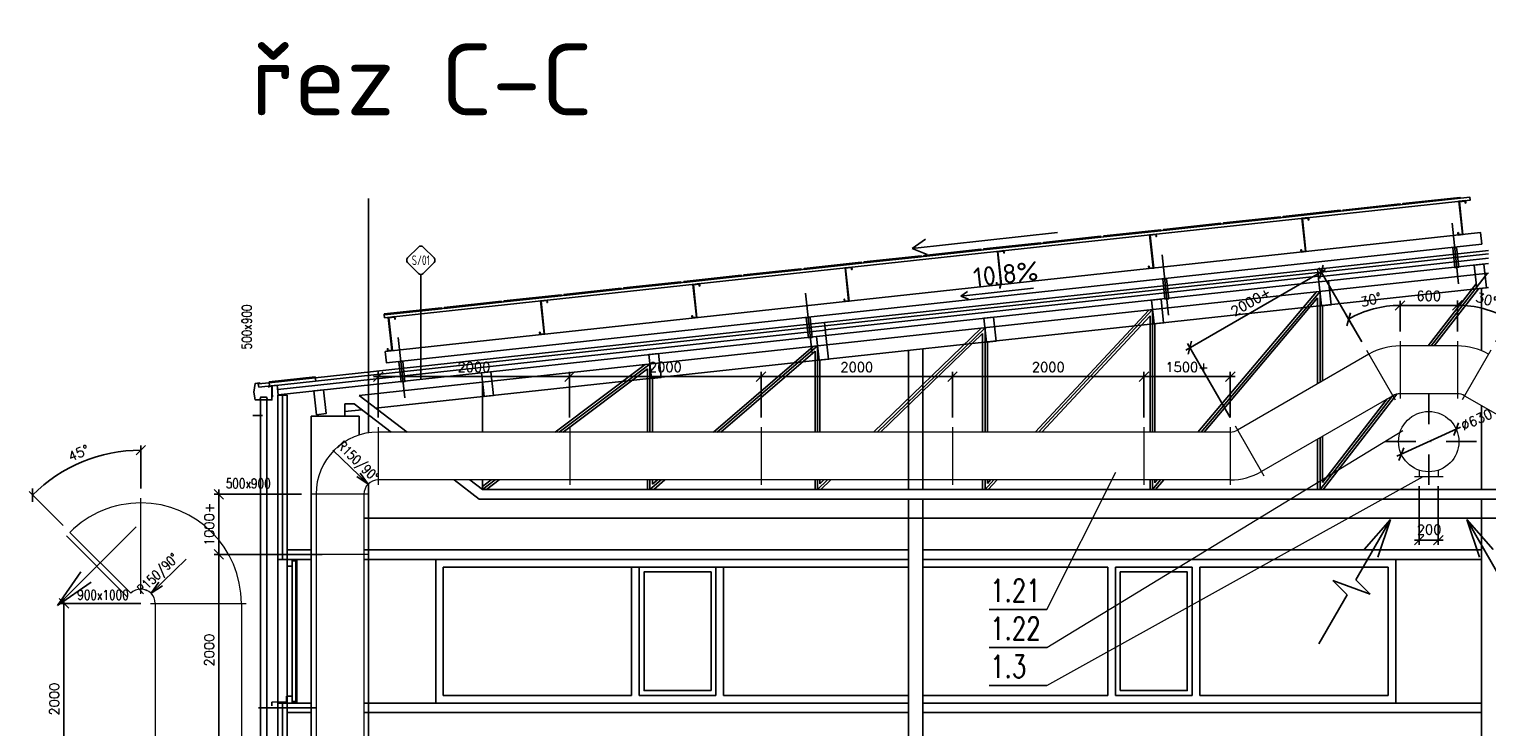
# Model space of a CAD drawing. Header units: millimetres. Extents: x -746391 to 410178, y -169697 to 100555.
# Tile 60 of 179: x 73816 to 89045, y -44166 to -36879. Entities that reach past the tile are written whole.
import ezdxf
from ezdxf.enums import TextEntityAlignment as Align
from ezdxf.lldxf.tags import DXFTag

# ---------------------------------------------------------------- set-up
doc = ezdxf.new("R2010")
doc.units = ezdxf.units.MM
doc.linetypes.add('ČERCHOVANÁ', pattern=[25.4, 12.7, -6.35, 0, -6.35])
doc.layers.get('0').update_dxf_attribs({"color": 9})
doc.layers.get('Defpoints').update_dxf_attribs({"color": 9})
doc.layers.add('VZT-KOTY', color=2, linetype='Continuous', lineweight=25)
for name, color, linetype in [('VZT-KÓTY', 2, 'Continuous'), ('VZT-ODVOD-NEVID', 4, 'ACAD_ISO02W100'), ('VZT-ODVOD-OSY', 30, 'ČERCHOVANÁ'), ('VZT-ODVOD-ZAŘÍZENÍ', 150, 'Continuous'), ('VZT-POZICE', 6, 'Continuous'), ('VZT-PŘÍVOD-VÝKON', 2, 'Continuous'), ('VZT-PŘÍVOD-ZAŘÍZENÍ', 3, 'Continuous'), ('VZT-STAVBA', 7, 'Continuous'), ('VZT-ZAŘ', 3, 'Continuous')]:
    doc.layers.add(name, color=color, linetype=linetype)
doc.styles.add('A99_popis', font='isocpeur.ttf')
doc.styles.add('ad_popis 100', font='isocpeur.ttf', dxfattribs={"height": 200})
doc.styles.add('RomanS', font='romans.shx')
tags = doc.linetypes.add('ACAD_ISO02W100', pattern=[15, 12, -3]).pattern_tags.tags
tags[6:7] = [DXFTag(74, 4), DXFTag(75, 0), DXFTag(340, '0'), DXFTag(46, 1.0), DXFTag(50, 0.0), DXFTag(44, 0.0), DXFTag(45, 0.0)]
tags[4:5] = [DXFTag(74, 4), DXFTag(75, 0), DXFTag(340, '0'), DXFTag(46, 1.0), DXFTag(50, 0.0), DXFTag(44, 0.0), DXFTag(45, 0.0)]
doc.dimstyles.new('VZT50', dxfattribs={"dimscale": 50, "dimtxt": 2, "dimasz": 2, "dimexe": 1, "dimexo": 2, "dimgap": 1, "dimtad": 1, "dimtoh": 1, "dimdec": 0, "dimzin": 0, "dimdsep": 46, "dimtxsty": 'RomanS', "dimblk1": 'OBLIQUE', "dimblk2": 'OBLIQUE', "dimsah": 1, "dimcen": 1, "dimdle": 1, "dimclrd": 256, "dimclre": 256, "dimclrt": 256, "dimadec": 0, "dimazin": 0, "dimtfac": 1, "dimtdec": 0, "dimtmove": 2, "dimatfit": 3, "dimldrblk": 'OBLIQUE', "dimfxl": 1, "dimtolj": 1, "dimtzin": 0, "dimarcsym": 0})

# ---------------------------------------------------------------- blocks, each defined once
blk = doc.blocks.new('*U73')
at = {"color": 0}
for p, q in [((-0.72, 4.14), (-4.15, 0.71)), ((4.14, 0.71), (0.71, 4.14)), ((-4.15, -0.72), (-0.72, -4.15)), ((0, -4.45), (0, -37.06)), ((0.71, -4.15), (4.14, -0.72))]:
    blk.add_line(p, q, dxfattribs=at)
for centre, start, end in [((-3.43, 0), 135, 225), ((0, 3.42), 45, 135), ((3.42, 0), 315, 45), ((0, -3.43), 225, 315)]:
    blk.add_arc(centre, 1.01, start, end, dxfattribs=at)
at = {"color": 0, "linetype": 'ByBlock', "style": 'A99_popis', "width": 0.953108}
blk.add_attdef('SKLADBA', text='', height=3, rotation=0.0103, dxfattribs=at).set_placement((-2.86, -1.51), (2.86, -1.5), align=Align.FIT)
blk = doc.blocks.new('_Oblique')
at = {"color": 0, "linetype": 'ByBlock', "lineweight": -2}
blk.add_line((-0.5, -0.5), (0.5, 0.5), dxfattribs=at)
blk = doc.blocks.new('*D1883')
at = {"layer": 'Defpoints', "color": 0, "linetype": 'Continuous', "lineweight": 18, "ltscale": 0.5, "transparency": 16777216}
for p in [(74569, -41332), (74983, -41777), (74241, -42135), (74877, -42771), (74983, -42777)]:
    blk.add_point(p, dxfattribs=at)
at = {"layer": 'VZT-KOTY', "linetype": 'Continuous', "lineweight": -2, "ltscale": 0.5, "transparency": 16777216}
for p, q in [((74983, -41677), (74983, -41227)), ((74170, -42064), (73816, -41710))]:
    blk.add_line(p, q, dxfattribs=at)
blk.add_arc((74983, -42877), 1600, 90, 135, dxfattribs=at)
at = {"layer": 'VZT-KOTY', "linetype": 'Continuous', "lineweight": -2, "ltscale": 0.5, "transparency": 16777216, "xscale": 100, "yscale": 100, "zscale": 100}
for p, rotation in [((74983, -41277), 359.9999999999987), ((73851, -41746), 224.9999999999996)]:
    blk.add_blockref('_Oblique', p, dxfattribs=dict(at, rotation=rotation))
at = {"layer": 'VZT-KOTY', "linetype": 'Continuous', "lineweight": 18, "ltscale": 0.5, "transparency": 16777216, "insert": (74332, -41307), "char_height": 100, "attachment_point": 5, "rotation": 22.5, "style": 'RomanS'}
blk.add_mtext('\\A1;45°', dxfattribs=at)
blk = doc.blocks.new('*D1906')
at = {"layer": 'Defpoints', "color": 0, "linetype": 'Continuous', "lineweight": 18, "ltscale": 0.5, "transparency": 16777216}
for p in [(74179, -42877), (75083, -42877), (75083, -44877)]:
    blk.add_point(p, dxfattribs=at)
at = {"layer": 'VZT-KOTY', "linetype": 'Continuous', "lineweight": -2, "ltscale": 0.5, "transparency": 16777216}
for p, q in [((74983, -42877), (74129, -42877)), ((74179, -44927), (74179, -42827)), ((74983, -44877), (74129, -44877))]:
    blk.add_line(p, q, dxfattribs=at)
at = {"layer": 'VZT-KOTY', "linetype": 'Continuous', "lineweight": -2, "ltscale": 0.5, "transparency": 16777216, "xscale": 100, "yscale": 100, "zscale": 100}
for p, rotation in [((74179, -42877), 90), ((74179, -44877), 270)]:
    blk.add_blockref('_Oblique', p, dxfattribs=dict(at, rotation=rotation))
at = {"layer": 'VZT-KOTY', "linetype": 'Continuous', "lineweight": 18, "ltscale": 0.5, "transparency": 16777216, "insert": (74079, -43877), "char_height": 100, "attachment_point": 5, "rotation": 90, "style": 'RomanS'}
blk.add_mtext('\\A1;2000', dxfattribs=at)
blk = doc.blocks.new('*D1929')
at = {"layer": 'Defpoints', "color": 0, "linetype": 'Continuous', "lineweight": 18, "ltscale": 0.5, "transparency": 16777216}
for p in [(79463, -40508), (77463, -41037), (79463, -41037)]:
    blk.add_point(p, dxfattribs=at)
at = {"layer": 'VZT-KOTY', "linetype": 'Continuous', "lineweight": -2, "ltscale": 0.5, "transparency": 16777216}
for p, q in [((77413, -40508), (79513, -40508)), ((77463, -40937), (77463, -40458)), ((79463, -40937), (79463, -40458))]:
    blk.add_line(p, q, dxfattribs=at)
at = {"layer": 'VZT-KOTY', "linetype": 'Continuous', "lineweight": -2, "ltscale": 0.5, "transparency": 16777216, "xscale": 100, "yscale": 100, "zscale": 100, "rotation": 180}
blk.add_blockref('_Oblique', (77463, -40508), dxfattribs=at)
at = {"layer": 'VZT-KOTY', "linetype": 'Continuous', "lineweight": -2, "ltscale": 0.5, "transparency": 16777216, "xscale": 100, "yscale": 100, "zscale": 100}
blk.add_blockref('_Oblique', (79463, -40508), dxfattribs=at)
at = {"layer": 'VZT-KOTY', "linetype": 'Continuous', "lineweight": 18, "ltscale": 0.5, "transparency": 16777216, "insert": (78463, -40408), "char_height": 100, "attachment_point": 5, "style": 'RomanS'}
blk.add_mtext('\\A1;2000', dxfattribs=at)
blk = doc.blocks.new('*D1930')
at = {"layer": 'Defpoints', "color": 0, "linetype": 'Continuous', "lineweight": 18, "ltscale": 0.5, "transparency": 16777216}
for p in [(81463, -40508), (79463, -41037), (81463, -41037)]:
    blk.add_point(p, dxfattribs=at)
at = {"layer": 'VZT-KOTY', "linetype": 'Continuous', "lineweight": -2, "ltscale": 0.5, "transparency": 16777216}
for p, q in [((79413, -40508), (81513, -40508)), ((79463, -40937), (79463, -40458)), ((81463, -40937), (81463, -40458))]:
    blk.add_line(p, q, dxfattribs=at)
at = {"layer": 'VZT-KOTY', "linetype": 'Continuous', "lineweight": -2, "ltscale": 0.5, "transparency": 16777216, "xscale": 100, "yscale": 100, "zscale": 100, "rotation": 180}
blk.add_blockref('_Oblique', (79463, -40508), dxfattribs=at)
at = {"layer": 'VZT-KOTY', "linetype": 'Continuous', "lineweight": -2, "ltscale": 0.5, "transparency": 16777216, "xscale": 100, "yscale": 100, "zscale": 100}
blk.add_blockref('_Oblique', (81463, -40508), dxfattribs=at)
at = {"layer": 'VZT-KOTY', "linetype": 'Continuous', "lineweight": 18, "ltscale": 0.5, "transparency": 16777216, "insert": (80463, -40408), "char_height": 100, "attachment_point": 5, "style": 'RomanS'}
blk.add_mtext('\\A1;2000', dxfattribs=at)
blk = doc.blocks.new('*D1931')
at = {"layer": 'Defpoints', "color": 0, "linetype": 'Continuous', "lineweight": 18, "ltscale": 0.5, "transparency": 16777216}
for p in [(83463, -40508), (81463, -41037), (83463, -41037)]:
    blk.add_point(p, dxfattribs=at)
at = {"layer": 'VZT-KOTY', "linetype": 'Continuous', "lineweight": -2, "ltscale": 0.5, "transparency": 16777216}
for p, q in [((81413, -40508), (83513, -40508)), ((81463, -40937), (81463, -40458)), ((83463, -40937), (83463, -40458))]:
    blk.add_line(p, q, dxfattribs=at)
at = {"layer": 'VZT-KOTY', "linetype": 'Continuous', "lineweight": -2, "ltscale": 0.5, "transparency": 16777216, "xscale": 100, "yscale": 100, "zscale": 100, "rotation": 180}
blk.add_blockref('_Oblique', (81463, -40508), dxfattribs=at)
at = {"layer": 'VZT-KOTY', "linetype": 'Continuous', "lineweight": -2, "ltscale": 0.5, "transparency": 16777216, "xscale": 100, "yscale": 100, "zscale": 100}
blk.add_blockref('_Oblique', (83463, -40508), dxfattribs=at)
at = {"layer": 'VZT-KOTY', "linetype": 'Continuous', "lineweight": 18, "ltscale": 0.5, "transparency": 16777216, "insert": (82463, -40408), "char_height": 100, "attachment_point": 5, "style": 'RomanS'}
blk.add_mtext('\\A1;2000', dxfattribs=at)
blk = doc.blocks.new('*D1932')
at = {"layer": 'Defpoints', "color": 0, "linetype": 'Continuous', "lineweight": 18, "ltscale": 0.5, "transparency": 16777216}
for p in [(85463, -40508), (83463, -41037), (85463, -41037)]:
    blk.add_point(p, dxfattribs=at)
at = {"layer": 'VZT-KOTY', "linetype": 'Continuous', "lineweight": -2, "ltscale": 0.5, "transparency": 16777216}
for p, q in [((83413, -40508), (85513, -40508)), ((83463, -40937), (83463, -40458)), ((85463, -40937), (85463, -40458))]:
    blk.add_line(p, q, dxfattribs=at)
at = {"layer": 'VZT-KOTY', "linetype": 'Continuous', "lineweight": -2, "ltscale": 0.5, "transparency": 16777216, "xscale": 100, "yscale": 100, "zscale": 100, "rotation": 180}
blk.add_blockref('_Oblique', (83463, -40508), dxfattribs=at)
at = {"layer": 'VZT-KOTY', "linetype": 'Continuous', "lineweight": -2, "ltscale": 0.5, "transparency": 16777216, "xscale": 100, "yscale": 100, "zscale": 100}
blk.add_blockref('_Oblique', (85463, -40508), dxfattribs=at)
at = {"layer": 'VZT-KOTY', "linetype": 'Continuous', "lineweight": 18, "ltscale": 0.5, "transparency": 16777216, "insert": (84463, -40408), "char_height": 100, "attachment_point": 5, "style": 'RomanS'}
blk.add_mtext('\\A1;2000', dxfattribs=at)
blk = doc.blocks.new('*D1933')
at = {"layer": 'Defpoints', "color": 0, "linetype": 'Continuous', "lineweight": 18, "ltscale": 0.5, "transparency": 16777216}
for p in [(86365, -40508), (85463, -41037), (86365, -41037)]:
    blk.add_point(p, dxfattribs=at)
at = {"layer": 'VZT-KOTY', "linetype": 'Continuous', "lineweight": -2, "ltscale": 0.5, "transparency": 16777216}
for p, q in [((85413, -40508), (86415, -40508)), ((85463, -40937), (85463, -40458)), ((86365, -40937), (86365, -40458))]:
    blk.add_line(p, q, dxfattribs=at)
at = {"layer": 'VZT-KOTY', "linetype": 'Continuous', "lineweight": -2, "ltscale": 0.5, "transparency": 16777216, "xscale": 100, "yscale": 100, "zscale": 100, "rotation": 180}
blk.add_blockref('_Oblique', (85463, -40508), dxfattribs=at)
at = {"layer": 'VZT-KOTY', "linetype": 'Continuous', "lineweight": -2, "ltscale": 0.5, "transparency": 16777216, "xscale": 100, "yscale": 100, "zscale": 100}
blk.add_blockref('_Oblique', (86365, -40508), dxfattribs=at)
at = {"layer": 'VZT-KOTY', "linetype": 'Continuous', "lineweight": 18, "ltscale": 0.5, "transparency": 16777216, "insert": (85914, -40408), "char_height": 100, "attachment_point": 5, "style": 'RomanS'}
blk.add_mtext('\\A1;1500+', dxfattribs=at)
blk = doc.blocks.new('*D1934')
at = {"layer": 'Defpoints', "color": 0, "linetype": 'Continuous', "lineweight": 18, "ltscale": 0.5, "transparency": 16777216}
for p in [(87952, -39781), (88138, -40137), (87788, -40231), (88088, -40751), (88138, -40737)]:
    blk.add_point(p, dxfattribs=at)
at = {"layer": 'VZT-KOTY', "linetype": 'Continuous', "lineweight": -2, "ltscale": 0.5, "transparency": 16777216}
for p, q in [((88138, -40037), (88138, -39715)), ((87738, -40145), (87577, -39865))]:
    blk.add_line(p, q, dxfattribs=at)
blk.add_arc((88138, -40837), 1073, 90, 120, dxfattribs=at)
at = {"layer": 'VZT-KOTY', "linetype": 'Continuous', "lineweight": -2, "ltscale": 0.5, "transparency": 16777216, "xscale": 100, "yscale": 100, "zscale": 100}
for p, rotation in [((88138, -39765), 359.9999999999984), ((87602, -39909), 210.0000000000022)]:
    blk.add_blockref('_Oblique', p, dxfattribs=dict(at, rotation=rotation))
at = {"layer": 'VZT-KOTY', "linetype": 'Continuous', "lineweight": 18, "ltscale": 0.5, "transparency": 16777216, "insert": (87835, -39705), "char_height": 100, "attachment_point": 5, "rotation": 15, "style": 'RomanS'}
blk.add_mtext('\\A1;30°', dxfattribs=at)
blk = doc.blocks.new('*D1935')
at = {"layer": 'Defpoints', "color": 0, "linetype": 'Continuous', "lineweight": 18, "ltscale": 0.5, "transparency": 16777216}
for p in [(88738, -39765), (88138, -40137), (88738, -40137)]:
    blk.add_point(p, dxfattribs=at)
at = {"layer": 'VZT-KOTY', "linetype": 'Continuous', "lineweight": -2, "ltscale": 0.5, "transparency": 16777216}
for p, q in [((88138, -40037), (88138, -39715)), ((88738, -40037), (88738, -39715)), ((88088, -39765), (88788, -39765))]:
    blk.add_line(p, q, dxfattribs=at)
at = {"layer": 'VZT-KOTY', "linetype": 'Continuous', "lineweight": -2, "ltscale": 0.5, "transparency": 16777216, "xscale": 100, "yscale": 100, "zscale": 100, "rotation": 180}
blk.add_blockref('_Oblique', (88138, -39765), dxfattribs=at)
at = {"layer": 'VZT-KOTY', "linetype": 'Continuous', "lineweight": -2, "ltscale": 0.5, "transparency": 16777216, "xscale": 100, "yscale": 100, "zscale": 100}
blk.add_blockref('_Oblique', (88738, -39765), dxfattribs=at)
at = {"layer": 'VZT-KOTY', "linetype": 'Continuous', "lineweight": 18, "ltscale": 0.5, "transparency": 16777216, "insert": (88438, -39665), "char_height": 100, "attachment_point": 5, "style": 'RomanS'}
blk.add_mtext('\\A1;600', dxfattribs=at)
blk = doc.blocks.new('*D1939')
at = {"layer": 'Defpoints', "color": 0, "linetype": 'Continuous', "lineweight": 18, "ltscale": 0.5, "transparency": 16777216}
for p in [(88724, -41056), (88152, -41319)]:
    blk.add_point(p, dxfattribs=at)
at = {"layer": 'VZT-KÓTY', "linetype": 'Continuous', "lineweight": -2, "ltscale": 0.5, "transparency": 16777216}
blk.add_line((88106, -41340), (88770, -41035), dxfattribs=at)
at = {"layer": 'VZT-KÓTY', "linetype": 'Continuous', "lineweight": -2, "ltscale": 0.5, "transparency": 16777216, "xscale": 100, "yscale": 100, "zscale": 100}
for p, rotation in [((88724, -41056), 24.67889169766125), ((88152, -41319), 204.6788916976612)]:
    blk.add_blockref('_Oblique', p, dxfattribs=dict(at, rotation=rotation))
at = {"layer": 'VZT-KÓTY', "linetype": 'Continuous', "lineweight": 18, "ltscale": 0.5, "transparency": 16777216, "insert": (88938, -40958), "char_height": 100, "attachment_point": 5, "rotation": 24.6789, "style": 'RomanS'}
blk.add_mtext('\\A1;∅630', dxfattribs=at)
blk = doc.blocks.new('*D1938')
at = {"layer": 'Defpoints', "color": 0, "linetype": 'Continuous', "lineweight": 18, "ltscale": 0.5, "transparency": 16777216}
for p in [(88338, -41552), (88538, -41552), (88538, -42217)]:
    blk.add_point(p, dxfattribs=at)
at = {"layer": 'VZT-KOTY', "linetype": 'Continuous', "lineweight": -2, "ltscale": 0.5, "transparency": 16777216}
for p, q in [((88338, -41652), (88338, -42267)), ((88538, -41652), (88538, -42267)), ((88288, -42217), (88588, -42217))]:
    blk.add_line(p, q, dxfattribs=at)
at = {"layer": 'VZT-KOTY', "linetype": 'Continuous', "lineweight": -2, "ltscale": 0.5, "transparency": 16777216, "xscale": 100, "yscale": 100, "zscale": 100, "rotation": 180}
blk.add_blockref('_Oblique', (88338, -42217), dxfattribs=at)
at = {"layer": 'VZT-KOTY', "linetype": 'Continuous', "lineweight": -2, "ltscale": 0.5, "transparency": 16777216, "xscale": 100, "yscale": 100, "zscale": 100}
blk.add_blockref('_Oblique', (88538, -42217), dxfattribs=at)
at = {"layer": 'VZT-KOTY', "linetype": 'Continuous', "lineweight": 18, "ltscale": 0.5, "transparency": 16777216, "insert": (88442, -42106), "char_height": 100, "attachment_point": 5, "style": 'RomanS'}
blk.add_mtext('\\A1;200', dxfattribs=at)
blk = doc.blocks.new('*D1940')
at = {"layer": 'Defpoints', "color": 0, "linetype": 'Continuous', "lineweight": 18, "ltscale": 0.5, "transparency": 16777216}
for p in [(89105, -39828), (88738, -40137), (89088, -40231), (88738, -40737), (88788, -40751)]:
    blk.add_point(p, dxfattribs=at)
at = {"layer": 'VZT-KOTY', "linetype": 'Continuous', "lineweight": -2, "ltscale": 0.5, "transparency": 16777216}
for p, q in [((88738, -40037), (88738, -39714)), ((89138, -40145), (89300, -39864))]:
    blk.add_line(p, q, dxfattribs=at)
blk.add_arc((88738, -40837), 1074, 60, 90, dxfattribs=at)
at = {"layer": 'VZT-KOTY', "linetype": 'Continuous', "lineweight": -2, "ltscale": 0.5, "transparency": 16777216, "xscale": 100, "yscale": 100, "zscale": 100}
for p, rotation in [((88738, -39764), 180.0000000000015), ((89275, -39908), 329.9999999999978)]:
    blk.add_blockref('_Oblique', p, dxfattribs=dict(at, rotation=rotation))
at = {"layer": 'VZT-KOTY', "linetype": 'Continuous', "lineweight": 18, "ltscale": 0.5, "transparency": 16777216, "insert": (89042, -39704), "char_height": 100, "attachment_point": 5, "rotation": 345, "style": 'RomanS'}
blk.add_mtext('\\A1;30°', dxfattribs=at)
blk = doc.blocks.new('*D1941')
at = {"layer": 'Defpoints', "color": 0, "linetype": 'Continuous', "lineweight": 18, "ltscale": 0.5, "transparency": 16777216}
for p in [(87316, -39414), (87788, -40231), (86415, -41024)]:
    blk.add_point(p, dxfattribs=at)
at = {"layer": 'VZT-KOTY', "linetype": 'Continuous', "lineweight": -2, "ltscale": 0.5, "transparency": 16777216}
for p, q in [((85900, -40232), (87360, -39389)), ((87738, -40145), (87291, -39371)), ((86365, -40937), (85918, -40164))]:
    blk.add_line(p, q, dxfattribs=at)
at = {"layer": 'VZT-KOTY', "linetype": 'Continuous', "lineweight": -2, "ltscale": 0.5, "transparency": 16777216, "xscale": 100, "yscale": 100, "zscale": 100}
for p, rotation in [((87316, -39414), 30.00000000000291), ((85943, -40207), 210.000000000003)]:
    blk.add_blockref('_Oblique', p, dxfattribs=dict(at, rotation=rotation))
at = {"layer": 'VZT-KOTY', "linetype": 'Continuous', "lineweight": 18, "ltscale": 0.5, "transparency": 16777216, "insert": (86580, -39724), "char_height": 100, "attachment_point": 5, "rotation": 30, "style": 'RomanS'}
blk.add_mtext('\\A1;2000+', dxfattribs=at)
blk = doc.blocks.new('*D2009')
at = {"layer": 'Defpoints', "color": 0, "linetype": 'Continuous', "lineweight": 18, "ltscale": 0.5, "transparency": 16777216}
for p in [(75798, -42365), (76763, -42365), (76763, -44365)]:
    blk.add_point(p, dxfattribs=at)
at = {"layer": 'VZT-KOTY', "linetype": 'Continuous', "lineweight": -2, "ltscale": 0.5, "transparency": 16777216}
for p, q in [((75798, -44415), (75798, -42315)), ((76663, -42365), (75748, -42365)), ((76663, -44365), (75748, -44365))]:
    blk.add_line(p, q, dxfattribs=at)
at = {"layer": 'VZT-KOTY', "linetype": 'Continuous', "lineweight": -2, "ltscale": 0.5, "transparency": 16777216, "xscale": 100, "yscale": 100, "zscale": 100}
for p, rotation in [((75798, -42365), 90), ((75798, -44365), 270)]:
    blk.add_blockref('_Oblique', p, dxfattribs=dict(at, rotation=rotation))
at = {"layer": 'VZT-KOTY', "linetype": 'Continuous', "lineweight": 18, "ltscale": 0.5, "transparency": 16777216, "insert": (75698, -43365), "char_height": 100, "attachment_point": 5, "rotation": 90, "style": 'RomanS'}
blk.add_mtext('\\A1;2000', dxfattribs=at)
blk = doc.blocks.new('*D2010')
at = {"layer": 'Defpoints', "color": 0, "linetype": 'Continuous', "lineweight": 18, "ltscale": 0.5, "transparency": 16777216}
for p in [(75798, -41737), (76763, -41737), (76763, -42365)]:
    blk.add_point(p, dxfattribs=at)
at = {"layer": 'VZT-KOTY', "linetype": 'Continuous', "lineweight": -2, "ltscale": 0.5, "transparency": 16777216}
for p, q in [((75798, -42415), (75798, -41687)), ((76663, -41737), (75748, -41737)), ((76663, -42365), (75748, -42365))]:
    blk.add_line(p, q, dxfattribs=at)
at = {"layer": 'VZT-KOTY', "linetype": 'Continuous', "lineweight": -2, "ltscale": 0.5, "transparency": 16777216, "xscale": 100, "yscale": 100, "zscale": 100}
for p, rotation in [((75798, -41737), 90), ((75798, -42365), 270)]:
    blk.add_blockref('_Oblique', p, dxfattribs=dict(at, rotation=rotation))
at = {"layer": 'VZT-KOTY', "linetype": 'Continuous', "lineweight": 18, "ltscale": 0.5, "transparency": 16777216, "insert": (75698, -42051), "char_height": 100, "attachment_point": 5, "rotation": 90, "style": 'RomanS'}
blk.add_mtext('\\A1;1000+', dxfattribs=at)

msp = doc.modelspace()

# ---------------------------------------------------------------- linework, layer by layer
at = {"layer": 'VZT-KOTY', "linetype": 'Continuous', "lineweight": 18, "ltscale": 0.5}
for p, q in [((84448.5, -43338.6), (88168.9, -41069.9)), ((84448.5, -42941.7), (85167.7, -41504.9)), ((84448.5, -43735.5), (88381.6, -41552.5))]:
    msp.add_line(p, q, dxfattribs=at)
at = {"layer": 'VZT-ODVOD-NEVID', "ltscale": 25}
msp.add_line((74841.7, -42806.8), (74205.3, -42170.4), dxfattribs=at)
at = {"layer": 'VZT-ODVOD-OSY', "ltscale": 25}
for p, q in [((88438.1, -40687.5), (88438.1, -41687.5)), ((88938.1, -41187.5), (87938.1, -41187.5))]:
    msp.add_line(p, q, dxfattribs=at)
at = {"layer": 'VZT-ODVOD-ZAŘÍZENÍ', "linetype": 'Continuous', "lineweight": 18, "ltscale": 0.5}
for p, q in [((88288.1, -41552.5), (88588.1, -41552.5)), ((88338.1, -41486.2), (88338.1, -41552.5)), ((88538.1, -41486.2), (88538.1, -41552.5)), ((74983.1, -42777.5), (74983.1, -41777.5)), ((74983.1, -41827.5), (74983.1, -41827.5)), ((74877, -42771.4), (74240.6, -42135)), ((74983.1, -42727.5), (74983.1, -42727.5)), ((75083.1, -42877.5), (76083.1, -42877.5)), ((75133.1, -42877.5), (75133.1, -46877.5)), ((76033.1, -42877.5), (76033.1, -46877.5))]:
    msp.add_line(p, q, dxfattribs=at)
msp.add_circle((88438.1, -41187.5), 315, dxfattribs=at)
for radius, start, end in [(1050, 90, 135), (1050, 0, 90), (150, 90, 135), (150, 0, 90)]:
    msp.add_arc((74983.1, -42877.5), radius, start, end, dxfattribs=at)
at = {"layer": 'VZT-PŘÍVOD-VÝKON'}
for p, q in [((76989.6, -41276.8), (77357, -41631.4)), ((77357, -41631.4), (77238, -41552.1)), ((77357, -41631.4), (77273.6, -41515.3)), ((87676.2, -42631.4), (88040.2, -42000.9)), ((88040.2, -42000.9), (87764.5, -42314.6)), ((88040.1, -42000.3), (87906.2, -42395.9)), ((89200, -42631.4), (88836, -42000.9)), ((88836, -42000.9), (89111.6, -42314.6)), ((88836.1, -42000.3), (88969.9, -42395.9)), ((74935.4, -42076.6), (74111.5, -42900.5)), ((75456.6, -42416.8), (75089.2, -42771.4)), ((74111.5, -42900.5), (74355.7, -42547.8)), ((87826.1, -42781.3), (87435.4, -42639.1)), ((87585.2, -42788.9), (87435.4, -42639.1)), ((87676.2, -42631.4), (87826.1, -42781.3)), ((74111.5, -42900.5), (74464.3, -42656.4)), ((75089.2, -42771.4), (75172.6, -42655.3)), ((75089.2, -42771.4), (75208.2, -42692.1)), ((87289.5, -43301.2), (87585.2, -42788.9))]:
    msp.add_line(p, q, dxfattribs=at)
at = {"layer": 'VZT-PŘÍVOD-ZAŘÍZENÍ', "linetype": 'Continuous', "lineweight": 18, "ltscale": 0.5}
for p, q in [((88138.1, -40137.5), (88138.1, -40737.5)), ((88738.1, -40187.5), (88138.1, -40187.5)), ((88738.1, -40137.5), (88738.1, -40737.5)), ((87813.1, -40274.6), (86439.9, -41067.4)), ((87788.1, -40231.3), (88088.1, -40750.9)), ((89088.1, -40231.3), (88788.1, -40750.9)), ((88063.1, -40707.6), (86689.9, -41500.4)), ((88738.1, -40687.5), (88138.1, -40687.5)), ((88813.1, -40707.6), (90186.3, -41500.4)), ((77463.1, -41037.5), (77463.1, -41637.5)), ((86364.9, -41087.5), (77463.1, -41087.5)), ((79463.1, -41037.5), (79463.1, -41637.5)), ((81463.1, -41037.5), (81463.1, -41637.5)), ((83463.1, -41037.5), (83463.1, -41637.5)), ((85463.1, -41037.5), (85463.1, -41637.5)), ((86364.9, -41037.5), (86364.9, -41637.5)), ((86414.9, -41024.1), (86714.9, -41543.7)), ((86364.9, -41587.5), (77463.1, -41587.5)), ((77363.1, -41737.5), (76763.1, -41737.5)), ((76813.1, -41737.5), (76813.1, -46365.5)), ((77313.1, -41737.5), (77313.1, -46365.5)), ((77363.1, -42365.5), (76763.1, -42365.5))]:
    msp.add_line(p, q, dxfattribs=at)
for centre, radius, start, end in [((88138.1, -40837.5), 650, 90, 120), ((88738.1, -40837.5), 650, 60, 90), ((88138.1, -40837.5), 150, 90, 120), ((88738.1, -40837.5), 150, 60, 90), ((77463.1, -41737.5), 650, 90, 180), ((86364.9, -40937.5), 150, 270, 300), ((86364.9, -40937.5), 650, 270, 300), ((77463.1, -41737.5), 150, 90, 180)]:
    msp.add_arc(centre, radius, start, end, dxfattribs=at)
at = {"layer": 'VZT-STAVBA'}
for p, q in [((89063.1, -39226.9), (87279.3, -39420.2)), ((77263.1, -40706.8), (89063.1, -39428.1)), ((82126.4, -39943.4), (87275.5, -39385.4)), ((87279.3, -39420.2), (82129.5, -39978.3)), ((89052.3, -39429.2), (88464.7, -40187.5)), ((77436.1, -40838.9), (89063.2, -39578.9)), ((87283.6, -39460), (82133.8, -40018)), ((87290.1, -39519.6), (82140.2, -40077.7)), ((88935.2, -39539.6), (88433.1, -40187.5)), ((88959.2, -39590.2), (88496.4, -40187.5)), ((88988.1, -39586.5), (88988.1, -40237.5)), ((87266.3, -39622.8), (86027.2, -41087.5)), ((87302.3, -39618.9), (86059.9, -41087.5)), ((87277.3, -39687.1), (86092.7, -41087.5)), ((87277.3, -39687.1), (87277.3, -40583.9)), ((87302.3, -39618.9), (87302.3, -40569.5)), ((85514.3, -39812.6), (84327, -41087.5)), ((85552.3, -39808.5), (84361.1, -41087.5)), ((85527.3, -39872.1), (84395.3, -41087.5)), ((85527.3, -39872.1), (85527.3, -41087.5)), ((85552.3, -39808.5), (85552.3, -41087.5)), ((87327.3, -39767.1), (87327.3, -40555)), ((76324.7, -40572.1), (82126.4, -39943.4)), ((76328.4, -40606.9), (82129.5, -39978.3)), ((83761.8, -40002.6), (82637.9, -41087.5)), ((83802.3, -39998.2), (82673.9, -41087.5)), ((83802.3, -39998.2), (83802.3, -41087.5)), ((85577.3, -39956.7), (85577.3, -41087.5)), ((76418.7, -40697.7), (82141, -40077.6)), ((82008.3, -40192.6), (80964.1, -41087.5)), ((82052.3, -40187.8), (81002.5, -41087.5)), ((82052.3, -40187.8), (82052.3, -41087.5)), ((83777.3, -40057.1), (82709.9, -41087.5)), ((83777.3, -40057.1), (83777.3, -41087.5)), ((83827.3, -40146.3), (83827.3, -41087.5)), ((82027.3, -40242.2), (81040.9, -41087.5)), ((82027.3, -40242.2), (82027.3, -41087.5)), ((82077.3, -40336), (82077.3, -41087.5)), ((83003.1, -40235.1), (83003.1, -41687.5)), ((83153.1, -40218.8), (83153.1, -41687.5)), ((80253.5, -40382.7), (79312.1, -41087.5)), ((80302.3, -40377.5), (79353.8, -41087.5)), ((80277.3, -40427.4), (79395.5, -41087.5)), ((80277.3, -40427.4), (80277.3, -41087.5)), ((80302.3, -40377.5), (80302.3, -41087.5)), ((78552.3, -40567.1), (78552.3, -41087.5)), ((80327.3, -40525.6), (80327.3, -41087.5)), ((77113.1, -40922.3), (77113.1, -40793.6)), ((77113.1, -40793.6), (77212, -40793.6)), ((77598.4, -41087.5), (77212, -40793.6)), ((77763.6, -41087.5), (77263.1, -40706.8)), ((77763.6, -41087.5), (77263.1, -40706.8)), ((88060.5, -40709.1), (87302.3, -41687.5)), ((88003.3, -40742.1), (87327.3, -41614.4)), ((88106.2, -40690.9), (87334, -41687.5)), ((88988.1, -40808.6), (88988.1, -41687.5)), ((76763.1, -40922.3), (76763.1, -48355.5)), ((77113.1, -40873.4), (77291.5, -40854)), ((77263.1, -40922.3), (77263.1, -41119)), ((87277.3, -41161.3), (87277.3, -41687.5)), ((87302.3, -41146.8), (87302.3, -41687.5)), ((87327.3, -41132.4), (87327.3, -41614.4)), ((78518.6, -41787.5), (78255.7, -41587.5)), ((78552.3, -41687.5), (78420.9, -41587.5)), ((78552.3, -41687.5), (78420.9, -41587.5)), ((78685.9, -41587.5), (78552.3, -41687.5)), ((78644.2, -41587.5), (78552.3, -41656.3)), ((78552.3, -41587.5), (78552.3, -41687.5)), ((78552.3, -41687.5), (99573.9, -41687.5)), ((78727.6, -41587.5), (78594, -41687.5)), ((80277.3, -41587.5), (80277.3, -41687.5)), ((80419, -41587.5), (80302.3, -41687.5)), ((80302.3, -41587.5), (80302.3, -41687.5)), ((80380.6, -41587.5), (80327.3, -41633.1)), ((80327.3, -41587.5), (80327.3, -41633.1)), ((80457.4, -41587.5), (80340.7, -41687.5)), ((82027.3, -41587.5), (82027.3, -41687.5)), ((82155.9, -41587.5), (82052.3, -41687.5)), ((82052.3, -41587.5), (82052.3, -41687.5)), ((82119.9, -41587.5), (82077.3, -41628.6)), ((82077.3, -41587.5), (82077.3, -41628.6)), ((82191.9, -41587.5), (82088.3, -41687.5)), ((83777.3, -41587.5), (83777.3, -41687.5)), ((83895.5, -41587.5), (83802.3, -41687.5)), ((83802.3, -41587.5), (83802.3, -41687.5)), ((83861.3, -41587.5), (83827.3, -41624)), ((83827.3, -41587.5), (83827.3, -41624)), ((83929.6, -41587.5), (83836.5, -41687.5)), ((85527.3, -41587.5), (85527.3, -41687.5)), ((85636.9, -41587.5), (85552.3, -41687.5)), ((85552.3, -41587.5), (85552.3, -41687.5)), ((85604.2, -41587.5), (85577.3, -41619.2)), ((85577.3, -41587.5), (85577.3, -41619.2)), ((85669.7, -41587.5), (85585.1, -41687.5)), ((78518.6, -41787.5), (99607.6, -41787.5)), ((83003.1, -41787.5), (83003.1, -45827.5)), ((83153.1, -41787.5), (83153.1, -45827.5)), ((88988.1, -41787.5), (88988.1, -45827.5)), ((77313.1, -41987.5), (100276, -41987.5)), ((83003.1, -42317.5), (77313.1, -42317.5)), ((88988.1, -42317.5), (83153.1, -42317.5)), ((83003.1, -42417.5), (77313.1, -42417.5)), ((78063.1, -43917.5), (78063.1, -42417.5)), ((78063.1, -42417.5), (83003.1, -42417.5)), ((88988.1, -42417.5), (83153.1, -42417.5)), ((83153.1, -42417.5), (88093.1, -42417.5)), ((88093.1, -42417.5), (88093.1, -43917.5)), ((78143.1, -42497.5), (83003.1, -42497.5)), ((78143.1, -42497.5), (78143.1, -43127.5)), ((78143.1, -42497.5), (78143.1, -43837.5)), ((80110.6, -42497.5), (78143.1, -42497.5)), ((80110.6, -43837.5), (80110.6, -42497.5)), ((80990.6, -42497.5), (80190.6, -42497.5)), ((80190.6, -43837.5), (80190.6, -42497.5)), ((80990.6, -43837.5), (80990.6, -42497.5)), ((83003.1, -42497.5), (81070.6, -42497.5)), ((81070.6, -43837.5), (81070.6, -42497.5)), ((83153.1, -42497.5), (85085.6, -42497.5)), ((85085.6, -43837.5), (85085.6, -42497.5)), ((85165.6, -42497.5), (85965.6, -42497.5)), ((85165.6, -43837.5), (85165.6, -42497.5)), ((85965.6, -43837.5), (85965.6, -42497.5)), ((86045.6, -42497.5), (88013.1, -42497.5)), ((86045.6, -43837.5), (86045.6, -42497.5)), ((88013.1, -42497.5), (88013.1, -43837.5)), ((78143.1, -43837.5), (80110.6, -43837.5)), ((78143.1, -43837.5), (80110.6, -43837.5)), ((80190.6, -43837.5), (80990.6, -43837.5)), ((81070.6, -43837.5), (83003.1, -43837.5)), ((85085.6, -43837.5), (83153.1, -43837.5)), ((85965.6, -43837.5), (85165.6, -43837.5)), ((88013.1, -43837.5), (86045.6, -43837.5)), ((83003.1, -43917.5), (77313.1, -43917.5)), ((83003.1, -43917.5), (78063.1, -43917.5)), ((88988.1, -43917.5), (83153.1, -43917.5)), ((88093.1, -43917.5), (83153.1, -43917.5)), ((83003.1, -44017.5), (77313.1, -44017.5)), ((88988.1, -44017.5), (83153.1, -44017.5))]:
    msp.add_line(p, q, dxfattribs=at)
for points in [[(77363.1, -41095.2), (77363.1, -38647.5)], [(88682.1, -38906.2), (88750.5, -39537.5)], [(83040, -39169.3), (84561.1, -39004.5)], [(83040, -39169.3), (83180.5, -39073.7)], [(83040, -39169.3), (83197.7, -39232.7)], [(85652.3, -39234.6), (85720.8, -39865.9)], [(87275.5, -39385.4), (89063.1, -39191.7)], [(89062.6, -39272.2), (87284.2, -39464.9)], [(87279.3, -39420.2), (87275.5, -39385.4)], [(87279.3, -39420.2), (87290.1, -39519.6)], [(87290.1, -39519.6), (89063.1, -39327.5)], [(83550.1, -39668.4), (84310.6, -39586)], [(81927.5, -39638.2), (81995.9, -40269.5)], [(83550.1, -39668.4), (83620.3, -39620.6)], [(83550.1, -39668.4), (83629, -39700.1)], [(76412.8, -40643), (82135, -40022.9)], [(82129.5, -39978.3), (82125.7, -39943.5)], [(82129.5, -39978.3), (82140.2, -40077.7)], [(77671.6, -40099.4), (77740, -40730.7)], [(76319, -40622.5), (76319, -40610.4), (76353.1, -40606), (76353.1, -40752.5), (76178.1, -40752.5), (76163.6, -40670.1), (76179, -40579.6), (76224.5, -40574.7), (76225, -40578.7), (76205.1, -40580.9)], [(76210.3, -40584.5), (76324.7, -40572.1)], [(76214.1, -40619.3), (76210.3, -40584.5)], [(76214.1, -40619.3), (76408, -40598.3)], [(76805.8, -40509.9), (76323.6, -40562.2)], [(76323.6, -40562.2), (76328.4, -40606.9)], [(76349.3, -40605.7), (76334.2, -40607.8), (76334.5, -40609.9), (76356.5, -40606.1), (76356.4, -40718.7), (76359.7, -40718.7), (76359.7, -40702.5)], [(76418.7, -40697.7), (76408, -40598.3)], [(76805.8, -40509.9), (76810.6, -40554.7)], [(76225.6, -40752.5), (76235.6, -40722.5), (76295.6, -40722.5), (76305.6, -40752.5)], [(76233.1, -47027.5), (76233.1, -40752.5), (76298.1, -40752.5), (76298.1, -47027.5)], [(76413.1, -40702.5), (76413.1, -42417.5)], [(76413.1, -40702.5), (76513.1, -40702.5)], [(76463.1, -42417.5), (76463.1, -40702.5)], [(76513.1, -40702.5), (76513.1, -42417.5)], [(76152.2, -40915), (76255.2, -40915)], [(76763.1, -40922.3), (77263.1, -40922.3)], [(77363.1, -46477.3), (77363.1, -41625.7)], [(76213.1, -42367.5), (76878.1, -42367.5)], [(76513.1, -42417.5), (76413.1, -42417.5)], [(76413.1, -42417.5), (76413.1, -43917.5)], [(76513.1, -42487.5), (76513.1, -43847.5)], [(76563.1, -42432.5), (76603.1, -42432.5)], [(76563.1, -42487.5), (76563.1, -43847.5)], [(76565.6, -42432.5), (76565.6, -42430), (76605.6, -42430), (76605.6, -42470), (76603.1, -42470), (76603.1, -42432.5), (76565.6, -42432.5)], [(76603.1, -42435), (76603.1, -43867.5)], [(76613.1, -42417.5), (76613.1, -43917.5)], [(76503.1, -43847.5), (76503.1, -43905), (76353.1, -43910), (76353.1, -43947.5)], [(76213.1, -43967.5), (76813.1, -43967.5)], [(76413.1, -43917.5), (76413.1, -47027.5)], [(76513.1, -43917.5), (76413.1, -43917.5)], [(76463.1, -43917.5), (76463.1, -47027.5)], [(76513.1, -43917.5), (76513.1, -47027.5)], [(76563.1, -43902.5), (76603.1, -43902.5)], [(76565.6, -43902.5), (76565.6, -43905), (76605.6, -43905), (76605.6, -43865), (76603.1, -43865), (76603.1, -43902.5), (76565.6, -43902.5)]]:
    msp.add_lwpolyline(points, dxfattribs=at)
for points in [[(77528.5, -39893.5), (88872.1, -38664.2), (88868.9, -38634.4), (77525.3, -39863.6)], [(88764.5, -38645.7), (88763.4, -38635.8), (88166.9, -38700.4), (88168, -38710.3)], [(88758.3, -38681.6), (88818, -38675.1), (88820.1, -38695), (88825.1, -38694.4), (88822.4, -38669.6), (88752.8, -38677.1), (88790, -39020.1), (88750.2, -39024.4), (88748.1, -39004.6), (88743.1, -39005.1), (88745.8, -39029.9), (88795.5, -39024.6), (88758.3, -38681.6)], [(87514.3, -38781.2), (87513.3, -38771.2), (86916.7, -38835.9), (86917.8, -38845.8)], [(88140.7, -38713.3), (88139.6, -38703.4), (87543.1, -38768), (87544.2, -38777.9)], [(85640.3, -38984.3), (85639.2, -38974.3), (85042.7, -39039), (85043.8, -39048.9)], [(86266.6, -38916.4), (86265.6, -38906.4), (85669.1, -38971.1), (85670.1, -38981)], [(86890.5, -38848.8), (86889.4, -38838.8), (86292.9, -38903.5), (86294, -38913.4)], [(87117.9, -38859.3), (87177.6, -38852.9), (87179.8, -38872.7), (87184.7, -38872.2), (87182, -38847.4), (87112.4, -38854.9), (87149.6, -39197.9), (87109.8, -39202.2), (87107.7, -39182.3), (87102.7, -39182.9), (87105.4, -39207.7), (87155.1, -39202.3), (87117.9, -38859.3)], [(77536.4, -40244.7), (88979.4, -39004.6), (88992.4, -39123.9), (77549.4, -40364)], [(84385.2, -39120.3), (84384.1, -39110.3), (83787.6, -39175), (83788.6, -39184.9)], [(85011.5, -39052.4), (85010.4, -39042.5), (84413.9, -39107.1), (84415, -39117)], [(85527.3, -39031.7), (85586.9, -39025.2), (85589.1, -39045.1), (85594, -39044.6), (85591.3, -39019.7), (85521.8, -39027.3), (85558.9, -39370.3), (85519.2, -39374.6), (85517, -39354.7), (85512, -39355.2), (85514.7, -39380.1), (85564.4, -39374.7), (85527.3, -39031.7)], [(83135, -39255.7), (83133.9, -39245.8), (82537.4, -39310.4), (82538.5, -39320.4)], [(83761.3, -39187.9), (83760.2, -39177.9), (83163.7, -39242.6), (83164.8, -39252.5)], [(83936.6, -39204.1), (83996.2, -39197.6), (83998.4, -39217.5), (84003.3, -39217), (84000.7, -39192.1), (83931.1, -39199.7), (83968.2, -39542.6), (83928.5, -39547), (83926.3, -39527.1), (83921.3, -39527.6), (83924, -39552.5), (83973.7, -39547.1), (83936.6, -39204.1)], [(88729.5, -39157.6), (88689.7, -39161.9), (88712.3, -39370.7), (88752.1, -39366.4)], [(81283.3, -39456.4), (81282.2, -39446.5), (81878.7, -39381.8), (81879.8, -39391.8)], [(82511.1, -39323.4), (82510, -39313.4), (81913.5, -39378.1), (81914.6, -39388)], [(82345.9, -39376.5), (82405.5, -39370), (82407.7, -39389.9), (82412.7, -39389.3), (82410, -39364.5), (82340.4, -39372), (82377.5, -39715), (82337.8, -39719.3), (82335.6, -39699.4), (82330.7, -39700), (82333.3, -39724.8), (82383.1, -39719.5), (82345.9, -39376.5)], [(89013.4, -39332.9), (89040.3, -39581.4), (88940.9, -39592.2), (88914, -39343.7)], [(79404.3, -39660), (79403.2, -39650.1), (79999.7, -39585.4), (80000.8, -39595.4)], [(80028.2, -39592.4), (80027.1, -39582.5), (80623.6, -39517.8), (80624.7, -39527.8)], [(80659.5, -39524), (80658.4, -39514.1), (81254.9, -39449.4), (81256, -39459.4)], [(80755.2, -39548.8), (80814.8, -39542.4), (80817, -39562.3), (80822, -39561.7), (80819.3, -39536.9), (80749.7, -39544.4), (80786.9, -39887.4), (80747.1, -39891.7), (80744.9, -39871.8), (80740, -39872.4), (80742.7, -39897.2), (80792.4, -39891.8), (80755.2, -39548.8)], [(85699.7, -39485.9), (85659.9, -39490.2), (85682.6, -39699), (85722.3, -39694.7)], [(87391, -39508.7), (87417.9, -39757.2), (87318.5, -39768), (87291.6, -39519.5)], [(78154.1, -39795.5), (78153.1, -39785.6), (78749.6, -39720.9), (78750.6, -39730.9)], [(78778, -39727.9), (78776.9, -39718), (79373.4, -39653.3), (79374.5, -39663.3)], [(79164.5, -39721.2), (79224.2, -39714.8), (79226.3, -39734.6), (79231.3, -39734.1), (79228.6, -39709.2), (79159, -39716.8), (79196.2, -40059.8), (79156.4, -40064.1), (79154.2, -40044.2), (79149.3, -40044.7), (79152, -40069.6), (79201.7, -40064.2), (79164.5, -39721.2)], [(85641, -39698.3), (85667.9, -39946.9), (85568.5, -39957.7), (85541.6, -39709.1)], [(77527.8, -39863.4), (77526.7, -39853.4), (78123.2, -39788.8), (78124.3, -39798.7)], [(77573.8, -39893.6), (77633.5, -39887.1), (77635.6, -39907), (77640.6, -39906.5), (77637.9, -39881.6), (77568.3, -39889.2), (77605.5, -40232.2), (77565.7, -40236.5), (77563.6, -40216.6), (77558.6, -40217.1), (77561.3, -40242), (77611, -40236.6), (77573.8, -39893.6)], [(81974.9, -39889.6), (81935.1, -39893.9), (81957.7, -40102.7), (81997.5, -40098.3)], [(83891, -39888), (83917.9, -40136.5), (83818.5, -40147.3), (83791.6, -39898.8)], [(82141, -40077.6), (82167.9, -40326.2), (82068.5, -40336.9), (82041.6, -40088.4)], [(77679.2, -40355.1), (77718.9, -40350.8), (77741.5, -40559.6), (77701.8, -40563.9)], [(80391, -40267.3), (80417.9, -40515.8), (80318.5, -40526.6), (80291.6, -40278)], [(76513.1, -42417.5), (76513.1, -42487.5), (76563.1, -42487.5), (76563.1, -42417.5)], [(80940.6, -43787.5), (80240.6, -43787.5), (80240.6, -42547.5), (80940.6, -42547.5)], [(85215.6, -43787.5), (85915.6, -43787.5), (85915.6, -42547.5), (85215.6, -42547.5)], [(76513.1, -43917.5), (76513.1, -43847.5), (76563.1, -43847.5), (76563.1, -43917.5)]]:
    msp.add_lwpolyline(points, close=True, dxfattribs=at)
at = {"layer": 'VZT-STAVBA', "flags": 128}
for points in [[(78641, -40456.9), (78667.9, -40705.4), (78568.5, -40716.2), (78541.6, -40467.7)], [(76891, -40646.5), (76917.9, -40895.1), (76818.5, -40905.9), (76791.6, -40657.3)], [(76513.1, -42317.5), (76763.1, -42317.5), (76763.1, -42417.5), (76513.1, -42417.5)], [(76513.1, -43917.5), (76763.1, -43917.5), (76763.1, -44017.5), (76513.1, -44017.5)]]:
    msp.add_lwpolyline(points, close=True, dxfattribs=at)
at = {"layer": 'VZT-ZAŘ'}
for p, q in [((83845.2, -42941.7), (84448.5, -42941.7)), ((83845.2, -43338.6), (84448.5, -43338.6)), ((83845.2, -43735.5), (84448.5, -43735.5))]:
    msp.add_line(p, q, dxfattribs=at)

# ---------------------------------------------------------------- block references
at = {"layer": 'VZT-STAVBA'}
ref = msp.add_blockref('*U73', (77908.1, -39292.5), dxfattribs=dict(at, xscale=33.325, yscale=33.325, zscale=33.325))
ref.add_attrib('SKLADBA', 'S/01', dxfattribs={"layer": '0', "color": 0, "linetype": 'ByBlock', "height": 100, "rotation": 0.01026, "style": 'A99_popis', "width": 0.705829}).set_placement((77812.7, -39342.7), (78003.2, -39342.6), align=Align.FIT)

# ---------------------------------------------------------------- texts
at = {"layer": 'VZT-KÓTY', "style": 'RomanS', "width": 0.8}
msp.add_text('500x900', height=100, rotation=90, dxfattribs=at).set_placement((76139.5, -40224.3))
for s, p in [('500x900', (75870, -41674.2)), ('900x1000', (74318.4, -42838.7))]:
    msp.add_text(s, height=100, dxfattribs=at).set_placement(p)
at = {"layer": 'VZT-POZICE', "linetype": 'Continuous', "style": 'RomanS', "width": 0.75}
for s, p in [('1.21', (83855.2, -42859.4)), ('1.22', (83855.2, -43256.3)), ('1.3', (83855.2, -43653.2))]:
    msp.add_text(s, height=235.12, rotation=0, dxfattribs=at).set_placement(p)
at = {"layer": 'VZT-PŘÍVOD-VÝKON', "style": 'RomanS', "width": 0.8}
for rotation, p in [(316.0124, (77061.8, -41207.1)), (43.9876, (74967.8, -42749.3))]:
    msp.add_text('R150/90%%D', height=100, rotation=rotation, dxfattribs=at).set_placement(p, align=Align.MIDDLE_LEFT)
at = {"layer": 'VZT-STAVBA', "insert": (76135.6, -37029.4), "char_height": 750, "width": 5203.396, "attachment_point": 1, "style": 'ad_popis 100', "bg_fill": 3, "box_fill_scale": 1, "bg_fill_color": 256, "bg_fill_transparency": 0}
msp.add_mtext('{\\fISOCPEUR|b1|i0|c238|p34;řez C-C}', dxfattribs=at)
at = {"layer": 'VZT-STAVBA', "insert": (83669, -39373.9), "char_height": 200, "attachment_point": 1, "rotation": 6.18481, "style": 'ad_popis 100'}
msp.add_mtext_dynamic_manual_height_columns('10,8%', width=645, gutter_width=1000, heights=[0], dxfattribs=at)

# ---------------------------------------------------------------- dimensions: what is measured, and where the dimension line sits
at = {"layer": 'VZT-KOTY', "linetype": 'Continuous', "lineweight": 18, "ltscale": 0.5}
dim = msp.add_aligned_dim(p1=(86414.9, -41024.1), p2=(87788.1, -40231.3), distance=943.6, text='2000+', dimstyle='VZT50', dxfattribs=at)
dim.commit()
dim.dimension.update_dxf_attribs({"geometry": '*D1941', "text_midpoint": (86579.7, -39723.9)})
for base, line1, line2, picture, middle in [((87951.8, -39781.2), ((88138.1, -40137.5), (88138.1, -40737.5)), ((87788.1, -40231.3), (88088.1, -40750.9)), '*D1934', (87834.6, -39704.8)), ((89105.4, -39828.5), ((89088.1, -40231.3), (88788.1, -40750.9)), ((88738.1, -40137.5), (88738.1, -40737.5)), '*D1940', (89041.9, -39703.7)), ((74568.9, -41331.6), ((74983.1, -42777.5), (74983.1, -41777.5)), ((74877, -42771.4), (74240.6, -42135)), '*D1883', (74332.4, -41306.5))]:
    dim = msp.add_angular_dim_2l(base=base, line1=line1, line2=line2, dimstyle='VZT50', dxfattribs=at)
    dim.commit()
    dim.dimension.update_dxf_attribs({"geometry": picture, "text_midpoint": middle})
for base, p1, p2, picture, middle in [((88738.1, -39764.9), (88138.1, -40137.5), (88738.1, -40137.5), '*D1935', (88438.1, -39664.9)), ((79463.1, -40508), (77463.1, -41037.5), (79463.1, -41037.5), '*D1929', (78463.1, -40408)), ((81463.1, -40508), (79463.1, -41037.5), (81463.1, -41037.5), '*D1930', (80463.1, -40408)), ((83463.1, -40508), (81463.1, -41037.5), (83463.1, -41037.5), '*D1931', (82463.1, -40408)), ((85463.1, -40508), (83463.1, -41037.5), (85463.1, -41037.5), '*D1932', (84463.1, -40408))]:
    dim = msp.add_linear_dim(base=base, p1=p1, p2=p2, dimstyle='VZT50', dxfattribs=at)
    dim.commit()
    dim.dimension.update_dxf_attribs({"geometry": picture, "text_midpoint": middle})
dim = msp.add_linear_dim(base=(86364.9, -40508), p1=(85463.1, -41037.5), p2=(86364.9, -41037.5), text='1500+', dimstyle='VZT50', dxfattribs=at)
dim.commit()
dim.dimension.update_dxf_attribs({"geometry": '*D1933', "text_midpoint": (85914, -40408)})
dim = msp.add_linear_dim(base=(88538.1, -42216.9), p1=(88338.1, -41552.5), p2=(88538.1, -41552.5), dimstyle='VZT50', dxfattribs=at)
dim.commit()
dim.dimension.update_dxf_attribs({"geometry": '*D1938', "text_midpoint": (88442.5, -42105.7), "dimtype": 160})
dim = msp.add_linear_dim(base=(75798.1, -41737.5), p1=(76763.1, -42365.5), p2=(76763.1, -41737.5), angle=90, text='1000+', dimstyle='VZT50', dxfattribs=at)
dim.commit()
dim.dimension.update_dxf_attribs({"geometry": '*D2010', "text_midpoint": (75698.1, -42051.5)})
for base, p1, p2, picture, middle in [((75798.1, -42365.5), (76763.1, -44365.5), (76763.1, -42365.5), '*D2009', (75698.1, -43365.5)), ((74178.9, -42877.5), (75083.1, -44877.5), (75083.1, -42877.5), '*D1906', (74078.9, -43877.5))]:
    dim = msp.add_linear_dim(base=base, p1=p1, p2=p2, angle=90, dimstyle='VZT50', dxfattribs=at)
    dim.commit()
    dim.dimension.update_dxf_attribs({"geometry": picture, "text_midpoint": middle})
at = {"layer": 'VZT-KÓTY', "linetype": 'Continuous', "lineweight": 18, "ltscale": 0.5}
dim = msp.add_diameter_dim_2p(p1=(88151.9, -41319), p2=(88724.3, -41056), dimstyle='VZT50', dxfattribs=at)
dim.commit()
dim.dimension.update_dxf_attribs({"geometry": '*D1939', "text_midpoint": (88938.1, -40957.7), "dimtype": 163})

doc.saveas('drawing.dxf')
